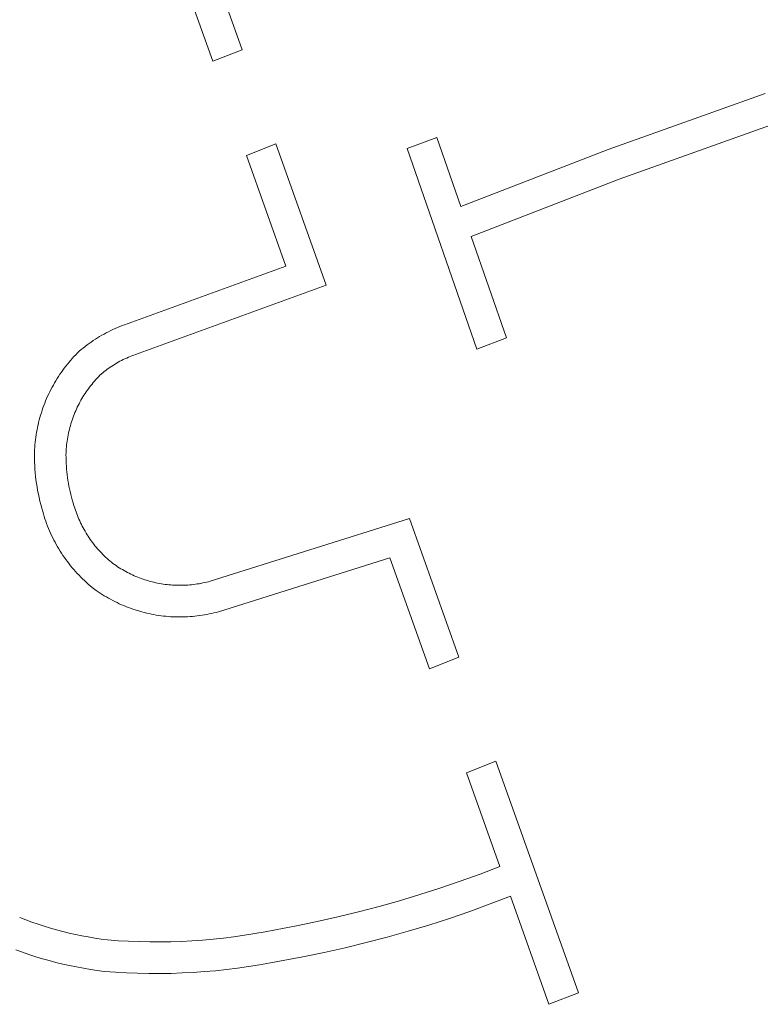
# Model space of a CAD drawing. Extents: x 211930 to 222589, y 569015 to 577578.
# Tile 20 of 95: x 212836 to 212853, y 573551 to 573573. Entities that reach past the tile are written whole.
import ezdxf

# ---------------------------------------------------------------- set-up
doc = ezdxf.new("R2010")
doc.units = 0
doc.layers.add('016 Alles planjaar 2023', color=72, linetype='Continuous', lineweight=20, true_color=0x1e90ff)

msp = doc.modelspace()

# ---------------------------------------------------------------- hatches: boundary and pattern name
at = {"layer": '016 Alles planjaar 2023', "true_color": 0x1e90ff}
h = msp.add_hatch(dxfattribs=at)
h.set_pattern_fill('DQ_CLEAR', color=72, style=0)
h.set_pattern_definition([])
h.paths.add_polyline_path([(212828.777, 573563.091), (212828.779, 573562.819), (212828.786, 573562.546), (212828.798, 573562.274), (212828.815, 573562.003), (212828.837, 573561.731), (212828.864, 573561.46), (212828.897, 573561.19), (212828.934, 573560.92), (212828.971, 573560.73), (212829.011, 573560.541), (212829.055, 573560.352), (212829.102, 573560.164), (212829.151, 573559.977), (212829.205, 573559.791), (212829.261, 573559.606), (212829.32, 573559.422), (212829.383, 573559.238), (212829.449, 573559.056), (212829.518, 573558.875), (212829.589, 573558.696), (212829.664, 573558.517), (212829.742, 573558.34), (212829.824, 573558.164), (212829.908, 573557.99), (212829.995, 573557.817), (212830.085, 573557.646), (212830.177, 573557.476), (212830.273, 573557.308), (212830.372, 573557.141), (212830.473, 573556.976), (212830.578, 573556.813), (212830.685, 573556.652), (212830.794, 573556.493), (212830.907, 573556.335), (212831.007, 573556.184), (212831.109, 573556.035), (212831.213, 573555.888), (212831.321, 573555.743), (212831.431, 573555.6), (212831.543, 573555.458), (212831.658, 573555.319), (212831.775, 573555.181), (212831.895, 573555.046), (212832.016, 573554.913), (212832.141, 573554.782), (212832.267, 573554.653), (212832.396, 573554.526), (212832.527, 573554.402), (212832.66, 573554.28), (212832.796, 573554.161), (212832.933, 573554.043), (212833.073, 573553.929), (212833.214, 573553.816), (212833.357, 573553.706), (212833.503, 573553.599), (212833.65, 573553.494), (212833.799, 573553.392), (212833.95, 573553.293), (212834.102, 573553.196), (212834.229, 573553.106), (212834.357, 573553.018), (212834.487, 573552.933), (212834.618, 573552.849), (212834.751, 573552.768), (212834.885, 573552.69), (212835.02, 573552.613), (212835.157, 573552.539), (212835.295, 573552.468), (212835.434, 573552.398), (212835.574, 573552.331), (212835.716, 573552.267), (212835.858, 573552.205), (212836.002, 573552.145), (212836.147, 573552.088), (212836.292, 573552.034), (212836.439, 573551.982), (212836.586, 573551.932), (212836.734, 573551.885), (212836.883, 573551.841), (212837.033, 573551.799), (212837.183, 573551.76), (212837.334, 573551.723), (212837.486, 573551.689), (212837.638, 573551.658), (212837.791, 573551.629), (212837.944, 573551.603), (212838.098, 573551.58), (212838.252, 573551.559), (212838.498, 573551.541), (212838.744, 573551.528), (212838.99, 573551.519), (212839.237, 573551.514), (212839.483, 573551.513), (212839.73, 573551.517), (212839.976, 573551.525), (212840.222, 573551.538), (212840.468, 573551.555), (212840.714, 573551.576), (212840.959, 573551.601), (212841.204, 573551.631), (212841.448, 573551.665), (212841.691, 573551.704), (212841.934, 573551.746), (212842.647, 573551.881), (212843.117, 573551.977), (212843.584, 573552.082), (212844.05, 573552.196), (212844.514, 573552.318), (212844.975, 573552.448), (212845.434, 573552.586), (212845.89, 573552.733), (212846.344, 573552.888), (212846.794, 573553.052), (212847.242, 573553.223), (212848.095, 573550.832), (212848.746, 573551.089), (212846.919, 573556.212), (212846.267, 573555.956), (212847.007, 573553.882), (212846.569, 573553.714), (212846.127, 573553.554), (212845.683, 573553.402), (212845.236, 573553.258), (212844.787, 573553.122), (212844.335, 573552.995), (212843.881, 573552.875), (212843.425, 573552.764), (212842.966, 573552.661), (212842.507, 573552.567), (212842.045, 573552.481), (212841.816, 573552.436), (212841.585, 573552.396), (212841.355, 573552.359), (212841.123, 573552.327), (212840.891, 573552.298), (212840.659, 573552.274), (212840.426, 573552.253), (212840.193, 573552.237), (212839.96, 573552.225), (212839.726, 573552.217), (212839.492, 573552.213), (212839.259, 573552.213), (212839.025, 573552.218), (212838.791, 573552.226), (212838.558, 573552.238), (212838.325, 573552.255), (212838.183, 573552.275), (212838.041, 573552.297), (212837.899, 573552.321), (212837.758, 573552.348), (212837.617, 573552.377), (212837.477, 573552.409), (212837.337, 573552.443), (212837.198, 573552.48), (212837.06, 573552.519), (212836.923, 573552.56), (212836.786, 573552.604), (212836.649, 573552.65), (212836.514, 573552.698), (212836.38, 573552.749), (212836.246, 573552.802), (212836.114, 573552.857), (212835.982, 573552.915), (212835.851, 573552.975), (212835.722, 573553.037), (212835.593, 573553.101), (212835.466, 573553.168), (212835.34, 573553.236), (212835.215, 573553.307), (212835.091, 573553.38), (212834.968, 573553.456), (212834.847, 573553.533), (212834.727, 573553.612), (212834.609, 573553.694), (212834.492, 573553.777), (212834.354, 573553.864), (212834.217, 573553.954), (212834.082, 573554.046), (212833.948, 573554.14), (212833.817, 573554.237), (212833.686, 573554.336), (212833.558, 573554.437), (212833.431, 573554.54), (212833.306, 573554.645), (212833.183, 573554.752), (212833.061, 573554.862), (212832.942, 573554.973), (212832.824, 573555.087), (212832.708, 573555.203), (212832.595, 573555.32), (212832.483, 573555.439), (212832.373, 573555.561), (212832.266, 573555.684), (212832.16, 573555.809), (212832.057, 573555.935), (212831.956, 573556.064), (212831.857, 573556.194), (212831.76, 573556.326), (212831.666, 573556.459), (212831.574, 573556.594), (212831.484, 573556.731), (212831.378, 573556.879), (212831.275, 573557.028), (212831.174, 573557.18), (212831.076, 573557.333), (212830.98, 573557.488), (212830.887, 573557.644), (212830.797, 573557.802), (212830.71, 573557.961), (212830.625, 573558.122), (212830.543, 573558.284), (212830.464, 573558.448), (212830.387, 573558.613), (212830.314, 573558.779), (212830.243, 573558.947), (212830.175, 573559.115), (212830.11, 573559.285), (212830.048, 573559.456), (212829.989, 573559.628), (212829.933, 573559.801), (212829.88, 573559.975), (212829.83, 573560.15), (212829.783, 573560.325), (212829.738, 573560.502), (212829.697, 573560.679), (212829.659, 573560.857), (212829.624, 573561.035), (212829.585, 573561.324), (212829.552, 573561.614), (212829.525, 573561.904), (212829.504, 573562.195), (212829.489, 573562.486), (212829.48, 573562.777), (212829.477, 573563.069), (212829.492, 573563.28), (212829.51, 573563.491), (212829.533, 573563.702), (212829.558, 573563.912), (212829.588, 573564.121), (212829.621, 573564.33), (212829.657, 573564.539), (212829.698, 573564.747), (212829.742, 573564.954), (212829.789, 573565.16), (212829.84, 573565.365), (212829.895, 573565.57), (212829.953, 573565.773), (212830.014, 573565.976), (212830.079, 573566.177), (212830.148, 573566.378), (212830.22, 573566.577), (212830.296, 573566.774), (212830.374, 573566.971), (212830.457, 573567.166), (212830.542, 573567.359), (212830.631, 573567.551), (212830.724, 573567.742), (212830.819, 573567.931), (212830.918, 573568.118), (212831.058, 573568.345), (212831.202, 573568.57), (212831.351, 573568.791), (212831.505, 573569.009), (212831.663, 573569.224), (212831.825, 573569.436), (212831.991, 573569.645), (212832.073, 573569.754), (212832.157, 573569.861), (212832.243, 573569.967), (212832.331, 573570.071), (212832.421, 573570.174), (212832.512, 573570.275), (212832.606, 573570.374), (212832.7, 573570.472), (212832.797, 573570.568), (212832.895, 573570.663), (212832.995, 573570.755), (212833.097, 573570.846), (212833.2, 573570.935), (212833.305, 573571.023), (212833.411, 573571.108), (212833.519, 573571.192), (212833.628, 573571.273), (212833.738, 573571.353), (212833.85, 573571.431), (212833.963, 573571.507), (212834.078, 573571.58), (212834.194, 573571.652), (212834.522, 573571.85), (212834.735, 573571.974), (212834.95, 573572.094), (212835.168, 573572.21), (212835.387, 573572.321), (212835.609, 573572.429), (212835.833, 573572.533), (212836.058, 573572.633), (212836.285, 573572.728), (212836.514, 573572.819), (212836.745, 573572.906), (212839.829, 573574.006), (212840.653, 573571.697), (212841.308, 573571.945), (212839.432, 573577.204), (212838.773, 573576.969), (212839.594, 573574.665), (212836.726, 573573.643), (212836.484, 573573.556), (212836.244, 573573.466), (212836.006, 573573.37), (212835.77, 573573.271), (212835.535, 573573.167), (212835.302, 573573.059), (212835.072, 573572.946), (212834.843, 573572.83), (212834.617, 573572.709), (212834.392, 573572.584), (212834.17, 573572.455), (212833.951, 573572.322), (212833.824, 573572.246), (212833.699, 573572.169), (212833.575, 573572.089), (212833.452, 573572.006), (212833.331, 573571.922), (212833.212, 573571.836), (212833.093, 573571.747), (212832.977, 573571.657), (212832.862, 573571.565), (212832.749, 573571.47), (212832.637, 573571.374), (212832.527, 573571.275), (212832.419, 573571.175), (212832.312, 573571.073), (212832.207, 573570.969), (212832.104, 573570.863), (212832.003, 573570.756), (212831.904, 573570.646), (212831.807, 573570.535), (212831.712, 573570.423), (212831.619, 573570.308), (212831.527, 573570.192), (212831.438, 573570.075), (212831.263, 573569.855), (212831.093, 573569.631), (212830.927, 573569.405), (212830.766, 573569.174), (212830.609, 573568.941), (212830.457, 573568.705), (212830.205, 573568.266), (212830.103, 573568.065), (212830.004, 573567.862), (212829.909, 573567.658), (212829.818, 573567.452), (212829.73, 573567.244), (212829.646, 573567.035), (212829.566, 573566.825), (212829.489, 573566.613), (212829.416, 573566.4), (212829.346, 573566.186), (212829.281, 573565.97), (212829.219, 573565.753), (212829.161, 573565.536), (212829.107, 573565.317), (212829.056, 573565.097), (212829.01, 573564.877), (212828.967, 573564.656), (212828.928, 573564.434), (212828.893, 573564.211), (212828.862, 573563.988), (212828.835, 573563.764), (212828.812, 573563.54), (212828.792, 573563.316), (212828.777, 573563.091)])
h = msp.add_hatch(dxfattribs=at)
h.set_pattern_fill('DQ_CLEAR', color=72, style=0)
h.set_pattern_definition([])
h.paths.add_polyline_path([(212856.712, 573572.18), (212852.878, 573570.983), (212849.403, 573569.742), (212846.142, 573568.477), (212845.61, 573570.005), (212844.954, 573569.761), (212846.497, 573565.328), (212847.154, 573565.572), (212846.372, 573567.816), (212849.648, 573569.086), (212853.1, 573570.319), (212856.905, 573571.507), (212856.975, 573571.524), (212857.045, 573571.541), (212857.116, 573571.556), (212857.187, 573571.57), (212857.258, 573571.582), (212857.329, 573571.594), (212857.4, 573571.604), (212857.472, 573571.613), (212857.544, 573571.62), (212857.616, 573571.626), (212857.687, 573571.632), (212857.76, 573571.635), (212857.832, 573571.638), (212857.904, 573571.639), (212857.976, 573571.64), (212858.048, 573571.638), (212858.12, 573571.636), (212858.192, 573571.632), (212858.264, 573571.627), (212858.336, 573571.621), (212858.408, 573571.614), (212858.479, 573571.605), (212858.551, 573571.595), (212858.622, 573571.584), (212858.693, 573571.572), (212858.764, 573571.558), (212858.821, 573571.549), (212858.879, 573571.538), (212858.936, 573571.527), (212858.993, 573571.515), (212859.049, 573571.501), (212859.106, 573571.487), (212859.162, 573571.472), (212859.218, 573571.456), (212859.273, 573571.439), (212859.329, 573571.421), (212859.384, 573571.402), (212859.439, 573571.382), (212859.493, 573571.361), (212859.547, 573571.34), (212859.601, 573571.317), (212859.654, 573571.294), (212859.707, 573571.27), (212859.759, 573571.244), (212859.811, 573571.218), (212859.863, 573571.191), (212859.914, 573571.164), (212859.965, 573571.135), (212860.015, 573571.106), (212860.064, 573571.075), (212860.113, 573571.044), (212860.162, 573571.012), (212860.21, 573570.979), (212860.258, 573570.946), (212860.305, 573570.911), (212860.351, 573570.876), (212860.397, 573570.84), (212860.442, 573570.804), (212860.486, 573570.766), (212860.53, 573570.728), (212860.574, 573570.689), (212860.616, 573570.649), (212860.658, 573570.609), (212860.699, 573570.568), (212860.74, 573570.526), (212860.78, 573570.484), (212860.819, 573570.441), (212860.857, 573570.397), (212860.895, 573570.353), (212860.932, 573570.308), (212860.968, 573570.262), (212861.004, 573570.216), (212861.038, 573570.169), (212861.072, 573570.122), (212861.129, 573570.048), (212861.184, 573569.972), (212861.238, 573569.895), (212861.29, 573569.818), (212861.341, 573569.739), (212861.39, 573569.66), (212861.438, 573569.58), (212861.485, 573569.499), (212861.53, 573569.416), (212861.573, 573569.334), (212861.708, 573569.095), (212861.798, 573568.939), (212861.886, 573568.78), (212861.97, 573568.621), (212862.051, 573568.459), (212862.13, 573568.296), (212862.205, 573568.132), (212862.277, 573567.966), (212862.346, 573567.799), (212862.412, 573567.631), (212864.277, 573562.497), (212862.543, 573561.858), (212862.782, 573561.201), (212867.329, 573562.875), (212867.09, 573563.533), (212864.934, 573562.739), (212863.178, 573567.574), (212863.116, 573567.749), (212863.05, 573567.923), (212862.981, 573568.096), (212862.91, 573568.268), (212862.835, 573568.438), (212862.757, 573568.607), (212862.676, 573568.775), (212862.592, 573568.941), (212862.506, 573569.105), (212862.416, 573569.268), (212862.323, 573569.429), (212862.228, 573569.589), (212862.177, 573569.689), (212862.124, 573569.788), (212862.07, 573569.885), (212862.013, 573569.982), (212861.955, 573570.078), (212861.895, 573570.172), (212861.833, 573570.266), (212861.769, 573570.358), (212861.703, 573570.448), (212861.636, 573570.538), (212861.595, 573570.595), (212861.552, 573570.652), (212861.509, 573570.708), (212861.465, 573570.763), (212861.419, 573570.817), (212861.373, 573570.871), (212861.326, 573570.924), (212861.278, 573570.976), (212861.23, 573571.027), (212861.18, 573571.078), (212861.13, 573571.127), (212861.078, 573571.176), (212861.026, 573571.224), (212860.973, 573571.271), (212860.92, 573571.317), (212860.865, 573571.362), (212860.81, 573571.406), (212860.754, 573571.449), (212860.697, 573571.492), (212860.64, 573571.533), (212860.582, 573571.573), (212860.523, 573571.613), (212860.464, 573571.651), (212860.404, 573571.688), (212860.343, 573571.725), (212860.282, 573571.76), (212860.22, 573571.794), (212860.157, 573571.827), (212860.094, 573571.86), (212860.031, 573571.891), (212859.967, 573571.921), (212859.902, 573571.95), (212859.837, 573571.977), (212859.772, 573572.004), (212859.706, 573572.03), (212859.639, 573572.054), (212859.573, 573572.078), (212859.505, 573572.1), (212859.438, 573572.121), (212859.37, 573572.141), (212859.302, 573572.16), (212859.233, 573572.177), (212859.165, 573572.194), (212859.096, 573572.209), (212859.026, 573572.223), (212858.957, 573572.236), (212858.804, 573572.264), (212858.721, 573572.278), (212858.637, 573572.291), (212858.554, 573572.302), (212858.47, 573572.312), (212858.386, 573572.32), (212858.302, 573572.327), (212858.218, 573572.333), (212858.133, 573572.337), (212858.049, 573572.339), (212857.964, 573572.34), (212857.88, 573572.34), (212857.796, 573572.338), (212857.711, 573572.335), (212857.627, 573572.33), (212857.543, 573572.323), (212857.459, 573572.316), (212857.375, 573572.306), (212857.291, 573572.296), (212857.208, 573572.283), (212857.124, 573572.27), (212857.041, 573572.255), (212856.958, 573572.238), (212856.876, 573572.22), (212856.794, 573572.201), (212856.712, 573572.18)])
h = msp.add_hatch(dxfattribs=at)
h.set_pattern_fill('DQ_CLEAR', color=72, style=0)
h.set_pattern_definition([])
h.paths.add_polyline_path([(212838.942, 573565.206), (212843.165, 573566.739), (212842.05, 573569.864), (212841.398, 573569.607), (212842.271, 573567.159), (212838.703, 573565.864), (212838.651, 573565.845), (212838.599, 573565.825), (212838.547, 573565.804), (212838.496, 573565.782), (212838.445, 573565.759), (212838.395, 573565.735), (212838.345, 573565.711), (212838.296, 573565.685), (212838.247, 573565.659), (212838.198, 573565.632), (212838.15, 573565.604), (212838.102, 573565.575), (212838.055, 573565.545), (212838.009, 573565.515), (212837.963, 573565.483), (212837.917, 573565.451), (212837.873, 573565.418), (212837.828, 573565.385), (212837.785, 573565.35), (212837.741, 573565.315), (212837.699, 573565.279), (212837.659, 573565.24), (212837.621, 573565.2), (212837.582, 573565.159), (212837.545, 573565.118), (212837.508, 573565.077), (212837.472, 573565.034), (212837.437, 573564.991), (212837.402, 573564.948), (212837.368, 573564.903), (212837.335, 573564.859), (212837.303, 573564.813), (212837.271, 573564.768), (212837.24, 573564.721), (212837.21, 573564.674), (212837.181, 573564.627), (212837.153, 573564.579), (212837.125, 573564.531), (212837.098, 573564.482), (212837.072, 573564.433), (212837.047, 573564.383), (212837.023, 573564.333), (212836.999, 573564.283), (212836.977, 573564.232), (212836.955, 573564.181), (212836.934, 573564.129), (212836.914, 573564.077), (212836.895, 573564.025), (212836.877, 573563.972), (212836.86, 573563.919), (212836.843, 573563.866), (212836.828, 573563.813), (212836.813, 573563.759), (212836.799, 573563.705), (212836.786, 573563.651), (212836.775, 573563.596), (212836.764, 573563.542), (212836.753, 573563.487), (212836.744, 573563.432), (212836.736, 573563.377), (212836.729, 573563.322), (212836.723, 573563.267), (212836.717, 573563.211), (212836.713, 573563.156), (212836.709, 573563.1), (212836.707, 573563.045), (212836.705, 573562.989), (212836.706, 573562.909), (212836.708, 573562.83), (212836.712, 573562.75), (212836.717, 573562.671), (212836.723, 573562.592), (212836.731, 573562.513), (212836.741, 573562.434), (212836.752, 573562.355), (212836.764, 573562.276), (212836.778, 573562.198), (212836.793, 573562.12), (212836.809, 573562.042), (212836.827, 573561.964), (212836.847, 573561.887), (212836.868, 573561.81), (212836.89, 573561.734), (212836.906, 573561.68), (212836.922, 573561.625), (212836.939, 573561.572), (212836.958, 573561.518), (212836.977, 573561.465), (212836.997, 573561.412), (212837.018, 573561.359), (212837.04, 573561.307), (212837.063, 573561.255), (212837.086, 573561.204), (212837.111, 573561.153), (212837.136, 573561.103), (212837.163, 573561.052), (212837.19, 573561.003), (212837.218, 573560.954), (212837.247, 573560.905), (212837.277, 573560.857), (212837.307, 573560.809), (212837.338, 573560.762), (212837.371, 573560.716), (212837.403, 573560.67), (212837.437, 573560.624), (212837.472, 573560.579), (212837.507, 573560.535), (212837.543, 573560.491), (212837.58, 573560.448), (212837.617, 573560.406), (212837.655, 573560.364), (212837.694, 573560.323), (212837.734, 573560.283), (212837.774, 573560.243), (212837.815, 573560.204), (212837.857, 573560.166), (212837.899, 573560.128), (212837.942, 573560.091), (212837.986, 573560.055), (212838.074, 573559.989), (212838.118, 573559.958), (212838.162, 573559.928), (212838.207, 573559.899), (212838.253, 573559.871), (212838.299, 573559.843), (212838.345, 573559.817), (212838.392, 573559.791), (212838.439, 573559.765), (212838.487, 573559.741), (212838.535, 573559.717), (212838.584, 573559.694), (212838.633, 573559.672), (212838.682, 573559.651), (212838.732, 573559.631), (212838.782, 573559.611), (212838.832, 573559.593), (212838.882, 573559.575), (212838.933, 573559.558), (212838.984, 573559.542), (212839.036, 573559.526), (212839.087, 573559.512), (212839.139, 573559.498), (212839.191, 573559.486), (212839.244, 573559.474), (212839.296, 573559.463), (212839.349, 573559.453), (212839.402, 573559.444), (212839.455, 573559.435), (212839.508, 573559.428), (212839.561, 573559.421), (212839.614, 573559.416), (212839.668, 573559.411), (212839.721, 573559.407), (212839.775, 573559.404), (212839.828, 573559.402), (212839.882, 573559.401), (212839.936, 573559.401), (212839.989, 573559.401), (212840.043, 573559.403), (212840.096, 573559.405), (212840.15, 573559.408), (212840.203, 573559.413), (212840.257, 573559.418), (212840.31, 573559.424), (212840.363, 573559.43), (212840.416, 573559.438), (212840.469, 573559.447), (212840.522, 573559.456), (212840.575, 573559.467), (212840.627, 573559.478), (212840.679, 573559.49), (212840.731, 573559.503), (212840.783, 573559.517), (212844.573, 573560.706), (212845.448, 573558.254), (212846.099, 573558.511), (212845.006, 573561.576), (212840.596, 573560.192), (212840.556, 573560.181), (212840.515, 573560.171), (212840.474, 573560.161), (212840.433, 573560.153), (212840.392, 573560.144), (212840.351, 573560.137), (212840.309, 573560.13), (212840.268, 573560.124), (212840.226, 573560.119), (212840.185, 573560.114), (212840.143, 573560.11), (212840.101, 573560.107), (212840.059, 573560.104), (212840.017, 573560.102), (212839.975, 573560.101), (212839.934, 573560.101), (212839.892, 573560.101), (212839.85, 573560.102), (212839.808, 573560.103), (212839.766, 573560.106), (212839.724, 573560.109), (212839.682, 573560.112), (212839.641, 573560.117), (212839.599, 573560.122), (212839.558, 573560.128), (212839.516, 573560.134), (212839.475, 573560.141), (212839.434, 573560.149), (212839.393, 573560.158), (212839.352, 573560.167), (212839.311, 573560.177), (212839.271, 573560.188), (212839.23, 573560.199), (212839.19, 573560.211), (212839.15, 573560.224), (212839.11, 573560.237), (212839.071, 573560.251), (212839.031, 573560.265), (212838.992, 573560.281), (212838.954, 573560.297), (212838.915, 573560.313), (212838.877, 573560.33), (212838.839, 573560.348), (212838.801, 573560.367), (212838.764, 573560.386), (212838.727, 573560.406), (212838.69, 573560.426), (212838.654, 573560.447), (212838.618, 573560.468), (212838.583, 573560.491), (212838.547, 573560.513), (212838.512, 573560.537), (212838.478, 573560.561), (212838.444, 573560.585), (212838.41, 573560.612), (212838.377, 573560.639), (212838.345, 573560.668), (212838.313, 573560.696), (212838.281, 573560.725), (212838.25, 573560.755), (212838.219, 573560.785), (212838.189, 573560.816), (212838.16, 573560.847), (212838.131, 573560.879), (212838.102, 573560.911), (212838.074, 573560.944), (212838.047, 573560.977), (212838.02, 573561.01), (212837.994, 573561.045), (212837.968, 573561.079), (212837.943, 573561.114), (212837.919, 573561.149), (212837.895, 573561.185), (212837.871, 573561.221), (212837.849, 573561.258), (212837.827, 573561.295), (212837.805, 573561.332), (212837.784, 573561.37), (212837.764, 573561.408), (212837.745, 573561.446), (212837.726, 573561.485), (212837.708, 573561.524), (212837.69, 573561.563), (212837.673, 573561.602), (212837.657, 573561.642), (212837.642, 573561.682), (212837.627, 573561.723), (212837.613, 573561.763), (212837.599, 573561.804), (212837.586, 573561.845), (212837.574, 573561.887), (212837.563, 573561.928), (212837.545, 573561.989), (212837.528, 573562.05), (212837.512, 573562.111), (212837.498, 573562.173), (212837.484, 573562.235), (212837.471, 573562.297), (212837.46, 573562.359), (212837.449, 573562.421), (212837.44, 573562.484), (212837.432, 573562.547), (212837.425, 573562.61), (212837.419, 573562.673), (212837.414, 573562.736), (212837.41, 573562.799), (212837.407, 573562.862), (212837.406, 573562.926), (212837.405, 573562.989), (212837.406, 573563.032), (212837.409, 573563.076), (212837.411, 573563.119), (212837.415, 573563.163), (212837.419, 573563.206), (212837.424, 573563.249), (212837.43, 573563.292), (212837.437, 573563.335), (212837.444, 573563.378), (212837.452, 573563.421), (212837.461, 573563.464), (212837.47, 573563.506), (212837.48, 573563.548), (212837.491, 573563.59), (212837.502, 573563.632), (212837.515, 573563.674), (212837.528, 573563.716), (212837.541, 573563.757), (212837.556, 573563.798), (212837.571, 573563.839), (212837.586, 573563.879), (212837.603, 573563.92), (212837.62, 573563.96), (212837.638, 573563.999), (212837.656, 573564.039), (212837.675, 573564.078), (212837.695, 573564.117), (212837.715, 573564.155), (212837.736, 573564.193), (212837.758, 573564.231), (212837.78, 573564.268), (212837.803, 573564.305), (212837.827, 573564.342), (212837.851, 573564.378), (212837.876, 573564.414), (212837.901, 573564.449), (212837.927, 573564.484), (212837.954, 573564.518), (212837.981, 573564.552), (212838.008, 573564.586), (212838.037, 573564.619), (212838.065, 573564.652), (212838.095, 573564.684), (212838.125, 573564.715), (212838.155, 573564.746), (212838.218, 573564.804), (212838.251, 573564.829), (212838.284, 573564.855), (212838.317, 573564.88), (212838.351, 573564.904), (212838.385, 573564.927), (212838.42, 573564.95), (212838.455, 573564.973), (212838.49, 573564.995), (212838.526, 573565.016), (212838.562, 573565.036), (212838.599, 573565.056), (212838.636, 573565.076), (212838.673, 573565.094), (212838.711, 573565.112), (212838.749, 573565.129), (212838.787, 573565.146), (212838.825, 573565.162), (212838.864, 573565.177), (212838.903, 573565.192), (212838.942, 573565.206)])

# ---------------------------------------------------------------- linework, layer by layer
at = {"layer": '016 Alles planjaar 2023', "color": 14, "true_color": 0x004000}
for points in [[(212839.829, 573574.006), (212840.653, 573571.697), (212841.308, 573571.945), (212839.432, 573577.204)], [(212852.878, 573570.983), (212849.403, 573569.742), (212846.142, 573568.477), (212845.61, 573570.005), (212844.954, 573569.761), (212846.497, 573565.328), (212847.154, 573565.572), (212846.372, 573567.816), (212849.648, 573569.086), (212853.1, 573570.319)], [(212836.292, 573552.034), (212836.439, 573551.982), (212836.586, 573551.932), (212836.734, 573551.885), (212836.883, 573551.841), (212837.033, 573551.799), (212837.183, 573551.76), (212837.334, 573551.723), (212837.486, 573551.689), (212837.638, 573551.658), (212837.791, 573551.629), (212837.944, 573551.603), (212838.098, 573551.58), (212838.252, 573551.559), (212838.498, 573551.541), (212838.744, 573551.528), (212838.99, 573551.519), (212839.237, 573551.514), (212839.483, 573551.513), (212839.73, 573551.517), (212839.976, 573551.525), (212840.222, 573551.538), (212840.468, 573551.555), (212840.714, 573551.576), (212840.959, 573551.601), (212841.204, 573551.631), (212841.448, 573551.665), (212841.691, 573551.704), (212841.934, 573551.746), (212842.647, 573551.881), (212843.117, 573551.977), (212843.584, 573552.082), (212844.05, 573552.196), (212844.514, 573552.318), (212844.975, 573552.448), (212845.434, 573552.586), (212845.89, 573552.733), (212846.344, 573552.888), (212846.794, 573553.052), (212847.242, 573553.223), (212848.095, 573550.832), (212848.746, 573551.089), (212846.919, 573556.212), (212846.267, 573555.956), (212847.007, 573553.882), (212846.569, 573553.714), (212846.127, 573553.554), (212845.683, 573553.402), (212845.236, 573553.258), (212844.787, 573553.122), (212844.335, 573552.995), (212843.881, 573552.875), (212843.425, 573552.764), (212842.966, 573552.661), (212842.507, 573552.567), (212842.045, 573552.481), (212841.816, 573552.436), (212841.585, 573552.396), (212841.355, 573552.359), (212841.123, 573552.327), (212840.891, 573552.298), (212840.659, 573552.274), (212840.426, 573552.253), (212840.193, 573552.237), (212839.96, 573552.225), (212839.726, 573552.217), (212839.492, 573552.213), (212839.259, 573552.213), (212839.025, 573552.218), (212838.791, 573552.226), (212838.558, 573552.238), (212838.325, 573552.255), (212838.183, 573552.275), (212838.041, 573552.297), (212837.899, 573552.321), (212837.758, 573552.348), (212837.617, 573552.377), (212837.477, 573552.409), (212837.337, 573552.443), (212837.198, 573552.48), (212837.06, 573552.519), (212836.923, 573552.56), (212836.786, 573552.604), (212836.649, 573552.65), (212836.514, 573552.698), (212836.38, 573552.749)]]:
    msp.add_lwpolyline(points, dxfattribs=at)
msp.add_lwpolyline([(212838.942, 573565.206), (212843.165, 573566.739), (212842.05, 573569.864), (212841.398, 573569.607), (212842.271, 573567.159), (212838.703, 573565.864), (212838.651, 573565.845), (212838.599, 573565.825), (212838.547, 573565.804), (212838.496, 573565.782), (212838.445, 573565.759), (212838.395, 573565.735), (212838.345, 573565.711), (212838.296, 573565.685), (212838.247, 573565.659), (212838.198, 573565.632), (212838.15, 573565.604), (212838.102, 573565.575), (212838.055, 573565.545), (212838.009, 573565.515), (212837.963, 573565.483), (212837.917, 573565.451), (212837.873, 573565.418), (212837.828, 573565.385), (212837.785, 573565.35), (212837.741, 573565.315), (212837.699, 573565.279), (212837.659, 573565.24), (212837.621, 573565.2), (212837.582, 573565.159), (212837.545, 573565.118), (212837.508, 573565.077), (212837.472, 573565.034), (212837.437, 573564.991), (212837.402, 573564.948), (212837.368, 573564.903), (212837.335, 573564.859), (212837.303, 573564.813), (212837.271, 573564.768), (212837.24, 573564.721), (212837.21, 573564.674), (212837.181, 573564.627), (212837.153, 573564.579), (212837.125, 573564.531), (212837.098, 573564.482), (212837.072, 573564.433), (212837.047, 573564.383), (212837.023, 573564.333), (212836.999, 573564.283), (212836.977, 573564.232), (212836.955, 573564.181), (212836.934, 573564.129), (212836.914, 573564.077), (212836.895, 573564.025), (212836.877, 573563.972), (212836.86, 573563.919), (212836.843, 573563.866), (212836.828, 573563.813), (212836.813, 573563.759), (212836.799, 573563.705), (212836.786, 573563.651), (212836.775, 573563.596), (212836.764, 573563.542), (212836.753, 573563.487), (212836.744, 573563.432), (212836.736, 573563.377), (212836.729, 573563.322), (212836.723, 573563.267), (212836.717, 573563.211), (212836.713, 573563.156), (212836.709, 573563.1), (212836.707, 573563.045), (212836.705, 573562.989), (212836.706, 573562.909), (212836.708, 573562.83), (212836.712, 573562.75), (212836.717, 573562.671), (212836.723, 573562.592), (212836.731, 573562.513), (212836.741, 573562.434), (212836.752, 573562.355), (212836.764, 573562.276), (212836.778, 573562.198), (212836.793, 573562.12), (212836.809, 573562.042), (212836.827, 573561.964), (212836.847, 573561.887), (212836.868, 573561.81), (212836.89, 573561.734), (212836.906, 573561.68), (212836.922, 573561.625), (212836.939, 573561.572), (212836.958, 573561.518), (212836.977, 573561.465), (212836.997, 573561.412), (212837.018, 573561.359), (212837.04, 573561.307), (212837.063, 573561.255), (212837.086, 573561.204), (212837.111, 573561.153), (212837.136, 573561.103), (212837.163, 573561.052), (212837.19, 573561.003), (212837.218, 573560.954), (212837.247, 573560.905), (212837.277, 573560.857), (212837.307, 573560.809), (212837.338, 573560.762), (212837.371, 573560.716), (212837.403, 573560.67), (212837.437, 573560.624), (212837.472, 573560.579), (212837.507, 573560.535), (212837.543, 573560.491), (212837.58, 573560.448), (212837.617, 573560.406), (212837.655, 573560.364), (212837.694, 573560.323), (212837.734, 573560.283), (212837.774, 573560.243), (212837.815, 573560.204), (212837.857, 573560.166), (212837.899, 573560.128), (212837.942, 573560.091), (212837.986, 573560.055), (212838.074, 573559.989), (212838.118, 573559.958), (212838.162, 573559.928), (212838.207, 573559.899), (212838.253, 573559.871), (212838.299, 573559.843), (212838.345, 573559.817), (212838.392, 573559.791), (212838.439, 573559.765), (212838.487, 573559.741), (212838.535, 573559.717), (212838.584, 573559.694), (212838.633, 573559.672), (212838.682, 573559.651), (212838.732, 573559.631), (212838.782, 573559.611), (212838.832, 573559.593), (212838.882, 573559.575), (212838.933, 573559.558), (212838.984, 573559.542), (212839.036, 573559.526), (212839.087, 573559.512), (212839.139, 573559.498), (212839.191, 573559.486), (212839.244, 573559.474), (212839.296, 573559.463), (212839.349, 573559.453), (212839.402, 573559.444), (212839.455, 573559.435), (212839.508, 573559.428), (212839.561, 573559.421), (212839.614, 573559.416), (212839.668, 573559.411), (212839.721, 573559.407), (212839.775, 573559.404), (212839.828, 573559.402), (212839.882, 573559.401), (212839.936, 573559.401), (212839.989, 573559.401), (212840.043, 573559.403), (212840.096, 573559.405), (212840.15, 573559.408), (212840.203, 573559.413), (212840.257, 573559.418), (212840.31, 573559.424), (212840.363, 573559.43), (212840.416, 573559.438), (212840.469, 573559.447), (212840.522, 573559.456), (212840.575, 573559.467), (212840.627, 573559.478), (212840.679, 573559.49), (212840.731, 573559.503), (212840.783, 573559.517), (212844.573, 573560.706), (212845.448, 573558.254), (212846.099, 573558.511), (212845.006, 573561.576), (212840.596, 573560.192), (212840.556, 573560.181), (212840.515, 573560.171), (212840.474, 573560.161), (212840.433, 573560.153), (212840.392, 573560.144), (212840.351, 573560.137), (212840.309, 573560.13), (212840.268, 573560.124), (212840.226, 573560.119), (212840.185, 573560.114), (212840.143, 573560.11), (212840.101, 573560.107), (212840.059, 573560.104), (212840.017, 573560.102), (212839.975, 573560.101), (212839.934, 573560.101), (212839.892, 573560.101), (212839.85, 573560.102), (212839.808, 573560.103), (212839.766, 573560.106), (212839.724, 573560.109), (212839.682, 573560.112), (212839.641, 573560.117), (212839.599, 573560.122), (212839.558, 573560.128), (212839.516, 573560.134), (212839.475, 573560.141), (212839.434, 573560.149), (212839.393, 573560.158), (212839.352, 573560.167), (212839.311, 573560.177), (212839.271, 573560.188), (212839.23, 573560.199), (212839.19, 573560.211), (212839.15, 573560.224), (212839.11, 573560.237), (212839.071, 573560.251), (212839.031, 573560.265), (212838.992, 573560.281), (212838.954, 573560.297), (212838.915, 573560.313), (212838.877, 573560.33), (212838.839, 573560.348), (212838.801, 573560.367), (212838.764, 573560.386), (212838.727, 573560.406), (212838.69, 573560.426), (212838.654, 573560.447), (212838.618, 573560.468), (212838.583, 573560.491), (212838.547, 573560.513), (212838.512, 573560.537), (212838.478, 573560.561), (212838.444, 573560.585), (212838.41, 573560.612), (212838.377, 573560.639), (212838.345, 573560.668), (212838.313, 573560.696), (212838.281, 573560.725), (212838.25, 573560.755), (212838.219, 573560.785), (212838.189, 573560.816), (212838.16, 573560.847), (212838.131, 573560.879), (212838.102, 573560.911), (212838.074, 573560.944), (212838.047, 573560.977), (212838.02, 573561.01), (212837.994, 573561.045), (212837.968, 573561.079), (212837.943, 573561.114), (212837.919, 573561.149), (212837.895, 573561.185), (212837.871, 573561.221), (212837.849, 573561.258), (212837.827, 573561.295), (212837.805, 573561.332), (212837.784, 573561.37), (212837.764, 573561.408), (212837.745, 573561.446), (212837.726, 573561.485), (212837.708, 573561.524), (212837.69, 573561.563), (212837.673, 573561.602), (212837.657, 573561.642), (212837.642, 573561.682), (212837.627, 573561.723), (212837.613, 573561.763), (212837.599, 573561.804), (212837.586, 573561.845), (212837.574, 573561.887), (212837.563, 573561.928), (212837.545, 573561.989), (212837.528, 573562.05), (212837.512, 573562.111), (212837.498, 573562.173), (212837.484, 573562.235), (212837.471, 573562.297), (212837.46, 573562.359), (212837.449, 573562.421), (212837.44, 573562.484), (212837.432, 573562.547), (212837.425, 573562.61), (212837.419, 573562.673), (212837.414, 573562.736), (212837.41, 573562.799), (212837.407, 573562.862), (212837.406, 573562.926), (212837.405, 573562.989), (212837.406, 573563.032), (212837.409, 573563.076), (212837.411, 573563.119), (212837.415, 573563.163), (212837.419, 573563.206), (212837.424, 573563.249), (212837.43, 573563.292), (212837.437, 573563.335), (212837.444, 573563.378), (212837.452, 573563.421), (212837.461, 573563.464), (212837.47, 573563.506), (212837.48, 573563.548), (212837.491, 573563.59), (212837.502, 573563.632), (212837.515, 573563.674), (212837.528, 573563.716), (212837.541, 573563.757), (212837.556, 573563.798), (212837.571, 573563.839), (212837.586, 573563.879), (212837.603, 573563.92), (212837.62, 573563.96), (212837.638, 573563.999), (212837.656, 573564.039), (212837.675, 573564.078), (212837.695, 573564.117), (212837.715, 573564.155), (212837.736, 573564.193), (212837.758, 573564.231), (212837.78, 573564.268), (212837.803, 573564.305), (212837.827, 573564.342), (212837.851, 573564.378), (212837.876, 573564.414), (212837.901, 573564.449), (212837.927, 573564.484), (212837.954, 573564.518), (212837.981, 573564.552), (212838.008, 573564.586), (212838.037, 573564.619), (212838.065, 573564.652), (212838.095, 573564.684), (212838.125, 573564.715), (212838.155, 573564.746), (212838.218, 573564.804), (212838.251, 573564.829), (212838.284, 573564.855), (212838.317, 573564.88), (212838.351, 573564.904), (212838.385, 573564.927), (212838.42, 573564.95), (212838.455, 573564.973), (212838.49, 573564.995), (212838.526, 573565.016), (212838.562, 573565.036), (212838.599, 573565.056), (212838.636, 573565.076), (212838.673, 573565.094), (212838.711, 573565.112), (212838.749, 573565.129), (212838.787, 573565.146), (212838.825, 573565.162), (212838.864, 573565.177), (212838.903, 573565.192), (212838.942, 573565.206)], close=True, dxfattribs=at)

doc.saveas('drawing.dxf')
